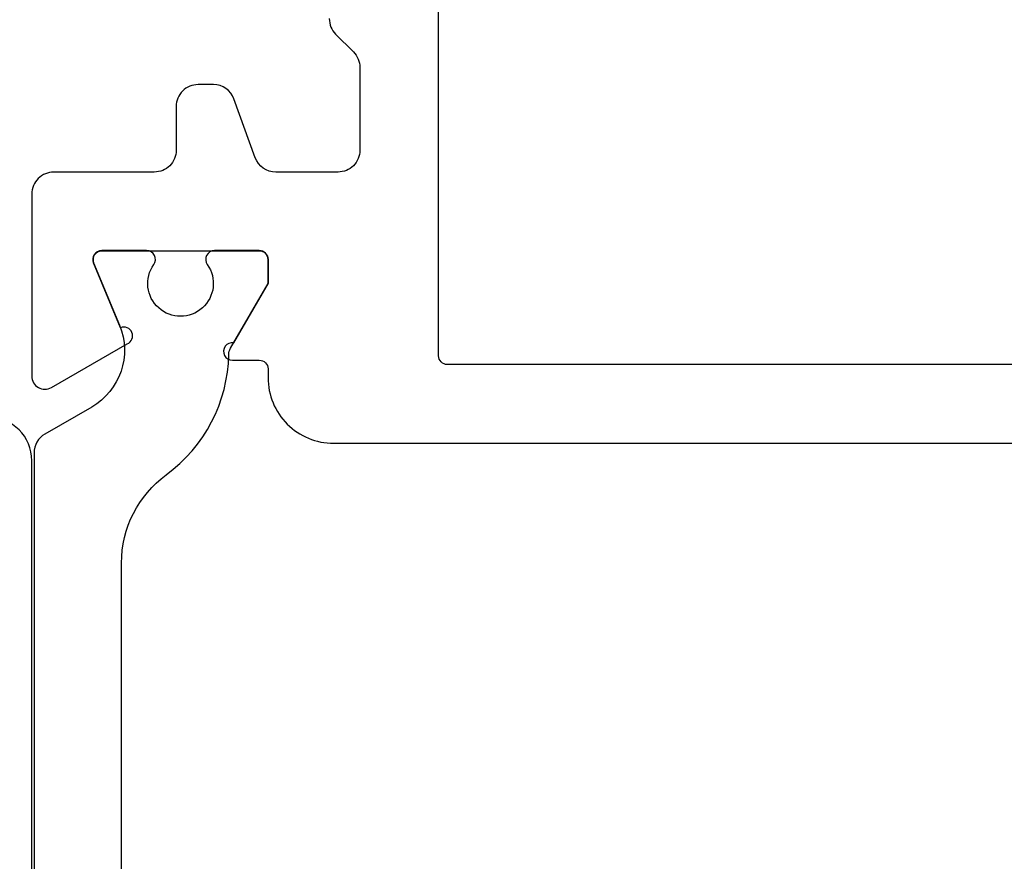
# Model space of a CAD drawing. Header units: millimetres. Extents: x 0 to 10560344, y -63228 to 177747.
# Tile 25 of 126: x 105319 to 105341, y -41272 to -41253. Entities that reach past the tile are written whole.
import ezdxf

# ---------------------------------------------------------------- set-up
doc = ezdxf.new("R2010")
doc.units = ezdxf.units.MM

msp = doc.modelspace()

# ---------------------------------------------------------------- linework, layer by layer
at = {"color": 8, "linetype": 'Continuous'}
msp.add_line((105318.858, -41283.828), (105318.858, -41263.228), dxfattribs=at)
at = {"color": 0, "linetype": 'Continuous'}
msp.add_lwpolyline([(105368.358, -41261.028), (105328.358, -41261.028, -0.414214), (105328.158, -41260.828), (105328.158, -41233.428, -0.198912), (105328.216, -41233.286, -0.198912), (105328.358, -41233.228), (105368.358, -41233.228, -0.414214), (105368.558, -41233.428), (105368.558, -41234.528, 0.414214), (105368.758, -41234.728), (105369.058, -41234.728, -0.414214), (105369.558, -41235.228), (105369.558, -41259.028, -0.414214), (105369.058, -41259.528), (105368.758, -41259.528, 0.414214), (105368.558, -41259.728), (105368.558, -41260.828, -0.414214), (105368.358, -41261.028)], format="xyb", close=True, dxfattribs=at)
msp.add_lwpolyline([(105325.658, -41253.12, 0.198915), (105325.804, -41253.474), (105326.211, -41253.881, -0.198916), (105326.358, -41254.235), (105326.358, -41256.128, -0.414214), (105325.858, -41256.628), (105324.436, -41256.628, -0.315298), (105323.966, -41256.299), (105323.478, -41254.957, 0.315298), (105323.008, -41254.628), (105322.658, -41254.628, 0.414214), (105322.158, -41255.128), (105322.158, -41256.128, -0.414214), (105321.658, -41256.628), (105319.358, -41256.628, 0.414214), (105318.858, -41257.128), (105318.858, -41261.294, 0.57735), (105319.308, -41261.554), (105321.038, -41260.555, 1), (105320.885, -41260.186), (105320.271, -41258.704, -0.534511), (105320.456, -41258.428), (105324.058, -41258.428, -0.414214), (105324.258, -41258.628), (105324.258, -41259.168), (105323.471, -41260.53, 1.077346), (105323.442, -41260.928), (105324.058, -41260.928, -0.414214), (105324.258, -41261.128), (105324.258, -41261.328, 0.414214), (105325.758, -41262.828), (105325.758, -41262.828), (105362.688, -41262.828, -0.305615)], format="xyb", dxfattribs=at)
at = {"color": 4, "linetype": 'Continuous'}
msp.add_lwpolyline([(105320.908, -41276.283), (105320.908, -41265.565, -0.239087), (105321.931, -41263.548, 0.233397), (105323.362, -41260.8, -0.126173), (105323.402, -41260.656), (105324.258, -41259.174), (105324.258, -41258.624, 0.414214), (105324.058, -41258.424), (105323.032, -41258.424, 0.609065), (105322.869, -41258.74, -1.936492), (105321.646, -41258.74, 0.609065), (105321.483, -41258.424), (105320.456, -41258.424, 0.534511), (105320.271, -41258.701), (105320.862, -41260.126, -0.376373), (105320.226, -41261.999), (105319.158, -41262.616, 0.267949), (105318.908, -41263.049), (105318.908, -41263.049), (105318.908, -41278.8, 0.267949)], format="xyb", dxfattribs=at)
at = {"color": 8, "linetype": 'Continuous'}
msp.add_arc((105317.858, -41263.228), 1, 0, 90, dxfattribs=at)

doc.saveas('drawing.dxf')
